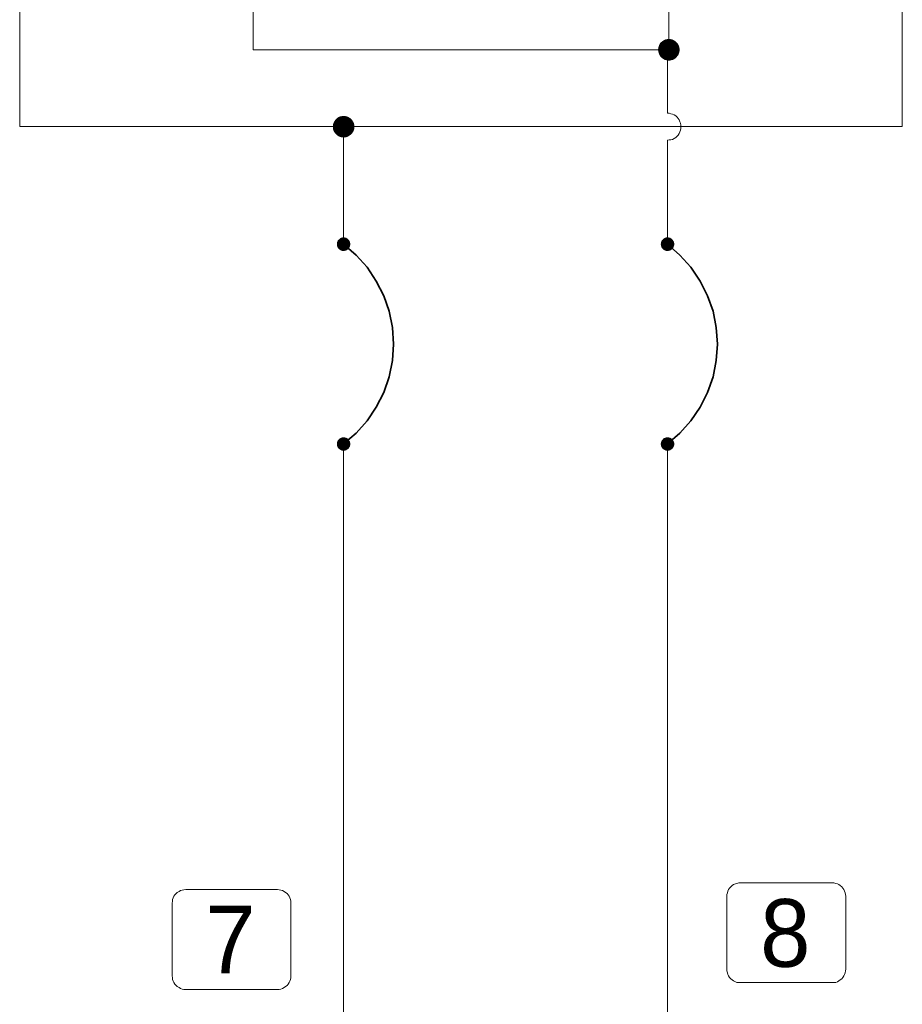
# Model space of a CAD drawing. Header units: millimetres. Extents: x 0 to 203, y 0 to 47.
# Tile 162 of 196: x 141.42 to 143.99, y 37.05 to 39.91. Entities that reach past the tile are written whole.
import ezdxf

# ---------------------------------------------------------------- set-up
doc = ezdxf.new("R2010")
doc.units = ezdxf.units.MM
for name, color, linetype in [('PDF_Geomertry', 7, 'Continuous'), ('PDF_Solid Fills', 7, 'Continuous'), ('PDF_Text', 7, 'Continuous')]:
    doc.layers.add(name, color=color, linetype=linetype)
doc.styles.add('PDF Arial', font='txt')

msp = doc.modelspace()

# ---------------------------------------------------------------- hatches: boundary and pattern name
at = {"layer": 'PDF_Solid Fills', "transparency": 33554559}
for points in [[(143.306, 39.8243), (143.2754, 39.8285), (143.2763, 39.8326)], [(143.306, 39.8243), (143.2763, 39.8326), (143.2777, 39.8368)], [(143.306, 39.8243), (143.2777, 39.8368), (143.279, 39.8401)], [(143.306, 39.8243), (143.279, 39.8401), (143.281, 39.8437)], [(143.306, 39.8243), (143.281, 39.8437), (143.2838, 39.8465)], [(143.306, 39.8243), (143.2838, 39.8465), (143.2874, 39.8493)], [(143.306, 39.8243), (143.2874, 39.8493), (143.2907, 39.8513)], [(143.306, 39.8243), (143.2907, 39.8513), (143.2943, 39.8535)], [(143.306, 39.8243), (143.2943, 39.8535), (143.2985, 39.8549)], [(143.306, 39.8243), (143.2985, 39.8549), (143.3018, 39.8554)], [(143.306, 39.8243), (143.3018, 39.8554), (143.306, 39.8563)], [(143.306, 39.8243), (143.306, 39.8563), (143.3102, 39.8554)], [(143.306, 39.8243), (143.3102, 39.8554), (143.3143, 39.8549)], [(143.306, 39.8243), (143.3143, 39.8549), (143.3185, 39.8535)], [(143.306, 39.8243), (143.3185, 39.8535), (143.3221, 39.8513)], [(143.306, 39.8243), (143.3221, 39.8513), (143.3254, 39.8493)], [(143.306, 39.8243), (143.3254, 39.8493), (143.3282, 39.8465)], [(143.306, 39.8243), (143.3282, 39.8465), (143.331, 39.8437)], [(143.306, 39.8243), (143.331, 39.8437), (143.3338, 39.8401)], [(143.306, 39.8243), (143.3338, 39.8401), (143.3352, 39.8368)], [(143.306, 39.8243), (143.3352, 39.8368), (143.3365, 39.8326)], [(143.306, 39.8243), (143.3365, 39.8326), (143.3374, 39.8285)], [(143.306, 39.8243), (143.2749, 39.8243), (143.2754, 39.8285)], [(143.306, 39.8243), (143.2754, 39.8201), (143.2749, 39.8243)], [(143.306, 39.8243), (143.2763, 39.8165), (143.2754, 39.8201)], [(143.306, 39.8243), (143.2777, 39.8124), (143.2763, 39.8165)], [(143.306, 39.8243), (143.279, 39.809), (143.2777, 39.8124)], [(143.306, 39.8243), (143.281, 39.8054), (143.279, 39.809)], [(143.306, 39.8243), (143.2838, 39.8021), (143.281, 39.8054)], [(143.306, 39.8243), (143.2874, 39.7993), (143.2838, 39.8021)], [(143.306, 39.8243), (143.2907, 39.7971), (143.2874, 39.7993)], [(143.306, 39.8243), (143.2943, 39.7951), (143.2907, 39.7971)], [(143.306, 39.8243), (143.2985, 39.7943), (143.2943, 39.7951)], [(143.306, 39.8243), (143.3018, 39.7929), (143.2985, 39.7943)], [(143.306, 39.8243), (143.306, 39.7929), (143.3018, 39.7929)], [(143.306, 39.8243), (143.3374, 39.8285), (143.3379, 39.8243)], [(143.306, 39.8243), (143.3102, 39.7929), (143.306, 39.7929)], [(143.306, 39.8243), (143.3143, 39.7943), (143.3102, 39.7929)], [(143.306, 39.8243), (143.3185, 39.7951), (143.3143, 39.7943)], [(143.306, 39.8243), (143.3221, 39.7971), (143.3185, 39.7951)], [(143.306, 39.8243), (143.3254, 39.7993), (143.3221, 39.7971)], [(143.306, 39.8243), (143.3282, 39.8021), (143.3254, 39.7993)], [(143.306, 39.8243), (143.331, 39.8054), (143.3282, 39.8021)], [(143.306, 39.8243), (143.3338, 39.809), (143.331, 39.8054)], [(143.306, 39.8243), (143.3352, 39.8124), (143.3338, 39.809)], [(143.306, 39.8243), (143.3365, 39.8165), (143.3352, 39.8124)], [(143.306, 39.8243), (143.3374, 39.8201), (143.3365, 39.8165)], [(143.306, 39.8243), (143.3379, 39.8243), (143.3374, 39.8201)], [(142.3596, 39.6007), (142.3435, 39.6276), (142.3471, 39.6299)], [(142.3596, 39.6007), (142.3471, 39.6299), (142.3513, 39.6304)], [(142.3596, 39.6007), (142.3513, 39.6304), (142.3554, 39.6318)], [(142.3596, 39.6007), (142.3554, 39.6318), (142.3596, 39.6318)], [(142.3596, 39.6007), (142.3638, 39.6318), (142.3679, 39.6304)], [(142.3596, 39.6007), (142.3596, 39.6318), (142.3638, 39.6318)], [(142.3596, 39.6007), (142.3679, 39.6304), (142.3713, 39.6299)], [(142.3596, 39.6007), (142.3713, 39.6299), (142.3749, 39.6276)], [(142.3596, 39.6007), (142.3282, 39.6049), (142.329, 39.6082)], [(142.3596, 39.6007), (142.3282, 39.6007), (142.3282, 39.6049)], [(142.3596, 39.6007), (142.3282, 39.5965), (142.3282, 39.6007)], [(142.3596, 39.6007), (142.329, 39.5924), (142.3282, 39.5965)], [(142.3596, 39.6007), (142.329, 39.6082), (142.3304, 39.6124)], [(142.3596, 39.6007), (142.3304, 39.5882), (142.329, 39.5924)], [(142.3596, 39.6007), (142.3304, 39.6124), (142.3324, 39.616)], [(142.3596, 39.6007), (142.3324, 39.5846), (142.3304, 39.5882)], [(142.3596, 39.6007), (142.3324, 39.616), (142.3346, 39.6193)], [(142.3596, 39.6007), (142.3346, 39.5813), (142.3324, 39.5846)], [(142.3596, 39.6007), (142.3346, 39.6193), (142.3374, 39.6229)], [(142.3596, 39.6007), (142.3374, 39.5785), (142.3346, 39.5813)], [(142.3596, 39.6007), (142.3374, 39.6229), (142.3402, 39.6257)], [(142.3596, 39.6007), (142.3402, 39.5757), (142.3374, 39.5785)], [(142.3596, 39.6007), (142.3402, 39.6257), (142.3435, 39.6276)], [(142.3596, 39.6007), (142.3435, 39.5735), (142.3402, 39.5757)], [(142.3596, 39.6007), (142.3471, 39.5715), (142.3435, 39.5735)], [(142.3596, 39.6007), (142.3513, 39.5701), (142.3471, 39.5715)], [(142.3596, 39.6007), (142.3554, 39.5693), (142.3513, 39.5701)], [(142.3596, 39.6007), (142.3596, 39.5688), (142.3554, 39.5693)], [(142.3596, 39.6007), (142.3749, 39.6276), (142.3782, 39.6257)], [(142.3596, 39.6007), (142.3782, 39.6257), (142.3818, 39.6229)], [(142.3596, 39.6007), (142.3818, 39.6229), (142.3846, 39.6193)], [(142.3596, 39.6007), (142.3846, 39.6193), (142.3865, 39.616)], [(142.3596, 39.6007), (142.3865, 39.616), (142.3888, 39.6124)], [(142.3596, 39.6007), (142.3888, 39.6124), (142.3902, 39.6082)], [(142.3596, 39.6007), (142.3902, 39.6082), (142.3907, 39.6049)], [(142.3596, 39.6007), (142.3907, 39.6049), (142.3907, 39.6007)], [(142.3596, 39.6007), (142.3638, 39.5693), (142.3596, 39.5688)], [(142.3596, 39.6007), (142.3679, 39.5701), (142.3638, 39.5693)], [(142.3596, 39.6007), (142.3713, 39.5715), (142.3679, 39.5701)], [(142.3596, 39.6007), (142.3749, 39.5735), (142.3713, 39.5715)], [(142.3596, 39.6007), (142.3782, 39.5757), (142.3749, 39.5735)], [(142.3596, 39.6007), (142.3818, 39.5785), (142.3782, 39.5757)], [(142.3596, 39.6007), (142.3846, 39.5813), (142.3818, 39.5785)], [(142.3596, 39.6007), (142.3865, 39.5846), (142.3846, 39.5813)], [(142.3596, 39.6007), (142.3888, 39.5882), (142.3865, 39.5846)], [(142.3596, 39.6007), (142.3902, 39.5924), (142.3888, 39.5882)], [(142.3596, 39.6007), (142.3907, 39.5965), (142.3902, 39.5924)], [(142.3596, 39.6007), (142.3907, 39.6007), (142.3907, 39.5965)], [(142.3596, 39.2582), (142.3402, 39.2638), (142.3415, 39.266)], [(142.3596, 39.2582), (142.3402, 39.261), (142.3402, 39.2638)], [(142.3596, 39.2582), (142.3402, 39.2582), (142.3402, 39.261)], [(142.3596, 39.2582), (142.3402, 39.2563), (142.3402, 39.2582)], [(142.3596, 39.2582), (142.3402, 39.2535), (142.3402, 39.2563)], [(142.3596, 39.2582), (142.3415, 39.2513), (142.3402, 39.2535)], [(142.3596, 39.2582), (142.3415, 39.266), (142.3421, 39.2687)], [(142.3596, 39.2582), (142.3421, 39.2485), (142.3415, 39.2513)], [(142.3596, 39.2582), (142.3421, 39.2687), (142.3435, 39.2707)], [(142.3596, 39.2582), (142.3435, 39.2465), (142.3421, 39.2485)], [(142.3596, 39.2582), (142.3435, 39.2707), (142.3457, 39.2721)], [(142.3596, 39.2582), (142.3457, 39.2443), (142.3435, 39.2465)], [(142.3596, 39.2582), (142.3457, 39.2721), (142.3477, 39.2743)], [(142.3596, 39.2582), (142.3477, 39.2429), (142.3457, 39.2443)], [(142.3596, 39.2582), (142.3477, 39.2743), (142.3499, 39.2757)], [(142.3596, 39.2582), (142.3499, 39.2415), (142.3477, 39.2429)], [(142.3596, 39.2582), (142.3499, 39.2757), (142.3518, 39.2771)], [(142.3596, 39.2582), (142.3518, 39.2401), (142.3499, 39.2415)], [(142.3596, 39.2582), (142.3518, 39.2771), (142.354, 39.2776)], [(142.3596, 39.2582), (142.354, 39.2396), (142.3518, 39.2401)], [(142.3596, 39.2582), (142.354, 39.2776), (142.3568, 39.2785)], [(142.3596, 39.2582), (142.3568, 39.2388), (142.354, 39.2396)], [(142.3596, 39.2582), (142.3568, 39.2785), (142.3596, 39.2785)], [(142.3596, 39.2582), (142.3596, 39.2388), (142.3568, 39.2388)], [(142.3596, 39.2582), (142.3615, 39.2785), (142.3643, 39.2776)], [(142.3596, 39.2582), (142.3596, 39.2785), (142.3615, 39.2785)], [(142.3596, 39.2582), (142.3643, 39.2776), (142.3671, 39.2771)], [(142.3596, 39.2582), (142.3671, 39.2771), (142.3693, 39.2757)], [(142.3596, 39.2582), (142.3693, 39.2757), (142.3713, 39.2743)], [(142.3596, 39.2582), (142.3713, 39.2743), (142.3735, 39.2721)], [(142.3596, 39.2582), (142.3735, 39.2721), (142.3749, 39.2707)], [(142.3596, 39.2582), (142.3749, 39.2707), (142.3763, 39.2687)], [(142.3596, 39.2582), (142.3763, 39.2687), (142.3777, 39.266)], [(142.3596, 39.2582), (142.3777, 39.266), (142.3782, 39.2638)], [(142.3596, 39.2582), (142.3782, 39.2638), (142.379, 39.261)], [(142.3596, 39.2582), (142.379, 39.261), (142.379, 39.2582)], [(142.3596, 39.2582), (142.3615, 39.2388), (142.3596, 39.2388)], [(142.3596, 39.2582), (142.3643, 39.2396), (142.3615, 39.2388)], [(142.3596, 39.2582), (142.3671, 39.2401), (142.3643, 39.2396)], [(142.3596, 39.2582), (142.3693, 39.2415), (142.3671, 39.2401)], [(142.3596, 39.2582), (142.3713, 39.2429), (142.3693, 39.2415)], [(142.3596, 39.2582), (142.3735, 39.2443), (142.3713, 39.2429)], [(142.3596, 39.2582), (142.3749, 39.2465), (142.3735, 39.2443)], [(142.3596, 39.2582), (142.3763, 39.2485), (142.3749, 39.2465)], [(142.3596, 39.2582), (142.3777, 39.2513), (142.3763, 39.2485)], [(142.3596, 39.2582), (142.3782, 39.2535), (142.3777, 39.2513)], [(142.3596, 39.2582), (142.379, 39.2563), (142.3782, 39.2535)], [(142.3596, 39.2582), (142.379, 39.2582), (142.379, 39.2563)], [(143.3027, 39.2582), (143.2824, 39.2582), (143.2832, 39.261)], [(143.3027, 39.2582), (143.2832, 39.2563), (143.2824, 39.2582)], [(143.3027, 39.2582), (143.2832, 39.2638), (143.2846, 39.266)], [(143.3027, 39.2582), (143.2832, 39.261), (143.2832, 39.2638)], [(143.3027, 39.2582), (143.2832, 39.2535), (143.2832, 39.2563)], [(143.3027, 39.2582), (143.2846, 39.2513), (143.2832, 39.2535)], [(143.3027, 39.2582), (143.2846, 39.266), (143.2852, 39.2687)], [(143.3027, 39.2582), (143.2852, 39.2485), (143.2846, 39.2513)], [(143.3027, 39.2582), (143.2852, 39.2687), (143.2865, 39.2707)], [(143.3027, 39.2582), (143.2865, 39.2465), (143.2852, 39.2485)], [(143.3027, 39.2582), (143.2865, 39.2707), (143.2888, 39.2721)], [(143.3027, 39.2582), (143.2888, 39.2443), (143.2865, 39.2465)], [(143.3027, 39.2582), (143.2888, 39.2721), (143.2902, 39.2743)], [(143.3027, 39.2582), (143.2902, 39.2429), (143.2888, 39.2443)], [(143.3027, 39.2582), (143.2902, 39.2743), (143.2929, 39.2757)], [(143.3027, 39.2582), (143.2929, 39.2415), (143.2902, 39.2429)], [(143.3027, 39.2582), (143.2929, 39.2757), (143.2949, 39.2771)], [(143.3027, 39.2582), (143.2949, 39.2401), (143.2929, 39.2415)], [(143.3027, 39.2582), (143.2949, 39.2771), (143.2971, 39.2776)], [(143.3027, 39.2582), (143.2971, 39.2396), (143.2949, 39.2401)], [(143.3027, 39.2582), (143.2971, 39.2776), (143.2999, 39.2785)], [(143.3027, 39.2582), (143.2999, 39.2388), (143.2971, 39.2396)], [(143.3027, 39.2582), (143.2999, 39.2785), (143.3027, 39.2785)], [(143.3027, 39.2582), (143.3027, 39.2388), (143.2999, 39.2388)], [(143.3027, 39.2582), (143.3046, 39.2785), (143.3074, 39.2776)], [(143.3027, 39.2582), (143.3027, 39.2785), (143.3046, 39.2785)], [(143.3027, 39.2582), (143.3074, 39.2776), (143.3102, 39.2771)], [(143.3027, 39.2582), (143.3102, 39.2771), (143.3124, 39.2757)], [(143.3027, 39.2582), (143.3124, 39.2757), (143.3143, 39.2743)], [(143.3027, 39.2582), (143.3143, 39.2743), (143.3165, 39.2721)], [(143.3027, 39.2582), (143.3165, 39.2721), (143.3179, 39.2707)], [(143.3027, 39.2582), (143.3179, 39.2707), (143.3193, 39.2687)], [(143.3027, 39.2582), (143.3193, 39.2687), (143.3207, 39.266)], [(143.3027, 39.2582), (143.3207, 39.266), (143.3213, 39.2638)], [(143.3027, 39.2582), (143.3213, 39.2638), (143.3221, 39.261)], [(143.3027, 39.2582), (143.3221, 39.261), (143.3221, 39.2582)], [(143.3027, 39.2582), (143.3046, 39.2388), (143.3027, 39.2388)], [(143.3027, 39.2582), (143.3074, 39.2396), (143.3046, 39.2388)], [(143.3027, 39.2582), (143.3102, 39.2401), (143.3074, 39.2396)], [(143.3027, 39.2582), (143.3124, 39.2415), (143.3102, 39.2401)], [(143.3027, 39.2582), (143.3143, 39.2429), (143.3124, 39.2415)], [(143.3027, 39.2582), (143.3165, 39.2443), (143.3143, 39.2429)], [(143.3027, 39.2582), (143.3179, 39.2465), (143.3165, 39.2443)], [(143.3027, 39.2582), (143.3193, 39.2485), (143.3179, 39.2465)], [(143.3027, 39.2582), (143.3207, 39.2513), (143.3193, 39.2485)], [(143.3027, 39.2582), (143.3213, 39.2535), (143.3207, 39.2513)], [(143.3027, 39.2582), (143.3221, 39.2563), (143.3213, 39.2535)], [(143.3027, 39.2582), (143.3221, 39.2582), (143.3221, 39.2563)], [(142.3596, 38.6771), (142.3402, 38.6818), (142.3415, 38.6846)], [(142.3596, 38.6771), (142.3415, 38.6846), (142.3421, 38.6868)], [(142.3596, 38.6771), (142.3421, 38.6868), (142.3435, 38.6887)], [(142.3596, 38.6771), (142.3435, 38.6887), (142.3457, 38.691)], [(142.3596, 38.6771), (142.3457, 38.691), (142.3477, 38.6929)], [(142.3596, 38.6771), (142.3477, 38.6929), (142.3499, 38.6943)], [(142.3596, 38.6771), (142.3499, 38.6943), (142.3518, 38.6951)], [(142.3596, 38.6771), (142.3518, 38.6951), (142.354, 38.6957)], [(142.3596, 38.6771), (142.354, 38.6957), (142.3568, 38.6965)], [(142.3596, 38.6771), (142.3568, 38.6965), (142.3596, 38.6965)], [(142.3596, 38.6771), (142.3615, 38.6965), (142.3643, 38.6957)], [(142.3596, 38.6771), (142.3596, 38.6965), (142.3615, 38.6965)], [(142.3596, 38.6771), (142.3643, 38.6957), (142.3671, 38.6951)], [(142.3596, 38.6771), (142.3671, 38.6951), (142.3693, 38.6943)], [(142.3596, 38.6771), (142.3693, 38.6943), (142.3713, 38.6929)], [(142.3596, 38.6771), (142.3713, 38.6929), (142.3735, 38.691)], [(142.3596, 38.6771), (142.3735, 38.691), (142.3749, 38.6887)], [(142.3596, 38.6771), (142.3749, 38.6887), (142.3763, 38.6868)], [(142.3596, 38.6771), (142.3763, 38.6868), (142.3777, 38.6846)], [(142.3596, 38.6771), (142.3777, 38.6846), (142.3782, 38.6818)], [(143.3027, 38.6771), (143.2832, 38.6818), (143.2846, 38.6846)], [(143.3027, 38.6771), (143.2846, 38.6846), (143.2852, 38.6868)], [(143.3027, 38.6771), (143.2852, 38.6868), (143.2865, 38.6887)], [(143.3027, 38.6771), (143.2865, 38.6887), (143.2888, 38.691)], [(143.3027, 38.6771), (143.2888, 38.691), (143.2902, 38.6929)], [(143.3027, 38.6771), (143.2902, 38.6929), (143.2929, 38.6943)], [(143.3027, 38.6771), (143.2929, 38.6943), (143.2949, 38.6951)], [(143.3027, 38.6771), (143.2949, 38.6951), (143.2971, 38.6957)], [(143.3027, 38.6771), (143.2971, 38.6957), (143.2999, 38.6965)], [(143.3027, 38.6771), (143.2999, 38.6965), (143.3027, 38.6965)], [(143.3027, 38.6771), (143.3046, 38.6965), (143.3074, 38.6957)], [(143.3027, 38.6771), (143.3027, 38.6965), (143.3046, 38.6965)], [(143.3027, 38.6771), (143.3074, 38.6957), (143.3102, 38.6951)], [(143.3027, 38.6771), (143.3102, 38.6951), (143.3124, 38.6943)], [(143.3027, 38.6771), (143.3124, 38.6943), (143.3143, 38.6929)], [(143.3027, 38.6771), (143.3143, 38.6929), (143.3165, 38.691)], [(143.3027, 38.6771), (143.3165, 38.691), (143.3179, 38.6887)], [(143.3027, 38.6771), (143.3179, 38.6887), (143.3193, 38.6868)], [(143.3027, 38.6771), (143.3193, 38.6868), (143.3207, 38.6846)], [(143.3027, 38.6771), (143.3207, 38.6846), (143.3213, 38.6818)], [(142.3596, 38.6771), (142.3402, 38.6799), (142.3402, 38.6818)], [(142.3596, 38.6771), (142.3402, 38.6771), (142.3402, 38.6799)], [(142.3596, 38.6771), (142.3402, 38.6743), (142.3402, 38.6771)], [(142.3596, 38.6771), (142.3402, 38.6721), (142.3402, 38.6743)], [(142.3596, 38.6771), (142.3415, 38.6693), (142.3402, 38.6721)], [(142.3596, 38.6771), (142.3421, 38.6674), (142.3415, 38.6693)], [(142.3596, 38.6771), (142.3435, 38.6651), (142.3421, 38.6674)], [(142.3596, 38.6771), (142.3457, 38.6632), (142.3435, 38.6651)], [(142.3596, 38.6771), (142.3477, 38.6618), (142.3457, 38.6632)], [(142.3596, 38.6771), (142.3499, 38.6604), (142.3477, 38.6618)], [(142.3596, 38.6771), (142.3518, 38.659), (142.3499, 38.6604)], [(142.3596, 38.6771), (142.354, 38.6582), (142.3518, 38.659)], [(142.3596, 38.6771), (142.3568, 38.6576), (142.354, 38.6582)], [(142.3596, 38.6771), (142.3596, 38.6576), (142.3568, 38.6576)], [(142.3596, 38.6771), (142.3782, 38.6818), (142.379, 38.6799)], [(142.3596, 38.6771), (142.379, 38.6799), (142.379, 38.6771)], [(142.3596, 38.6771), (142.3615, 38.6576), (142.3596, 38.6576)], [(142.3596, 38.6771), (142.3643, 38.6582), (142.3615, 38.6576)], [(142.3596, 38.6771), (142.3671, 38.659), (142.3643, 38.6582)], [(142.3596, 38.6771), (142.3693, 38.6604), (142.3671, 38.659)], [(142.3596, 38.6771), (142.3713, 38.6618), (142.3693, 38.6604)], [(142.3596, 38.6771), (142.3735, 38.6632), (142.3713, 38.6618)], [(142.3596, 38.6771), (142.3749, 38.6651), (142.3735, 38.6632)], [(142.3596, 38.6771), (142.3763, 38.6674), (142.3749, 38.6651)], [(142.3596, 38.6771), (142.3777, 38.6693), (142.3763, 38.6674)], [(142.3596, 38.6771), (142.3782, 38.6721), (142.3777, 38.6693)], [(142.3596, 38.6771), (142.379, 38.6743), (142.3782, 38.6721)], [(142.3596, 38.6771), (142.379, 38.6771), (142.379, 38.6743)], [(143.3027, 38.6771), (143.2824, 38.6771), (143.2832, 38.6799)], [(143.3027, 38.6771), (143.2832, 38.6743), (143.2824, 38.6771)], [(143.3027, 38.6771), (143.2832, 38.6799), (143.2832, 38.6818)], [(143.3027, 38.6771), (143.2832, 38.6721), (143.2832, 38.6743)], [(143.3027, 38.6771), (143.2846, 38.6693), (143.2832, 38.6721)], [(143.3027, 38.6771), (143.2852, 38.6674), (143.2846, 38.6693)], [(143.3027, 38.6771), (143.2865, 38.6651), (143.2852, 38.6674)], [(143.3027, 38.6771), (143.2888, 38.6632), (143.2865, 38.6651)], [(143.3027, 38.6771), (143.2902, 38.6618), (143.2888, 38.6632)], [(143.3027, 38.6771), (143.2929, 38.6604), (143.2902, 38.6618)], [(143.3027, 38.6771), (143.2949, 38.659), (143.2929, 38.6604)], [(143.3027, 38.6771), (143.2971, 38.6582), (143.2949, 38.659)], [(143.3027, 38.6771), (143.2999, 38.6576), (143.2971, 38.6582)], [(143.3027, 38.6771), (143.3027, 38.6576), (143.2999, 38.6576)], [(143.3027, 38.6771), (143.3213, 38.6818), (143.3221, 38.6799)], [(143.3027, 38.6771), (143.3221, 38.6799), (143.3221, 38.6771)], [(143.3027, 38.6771), (143.3046, 38.6576), (143.3027, 38.6576)], [(143.3027, 38.6771), (143.3074, 38.6582), (143.3046, 38.6576)], [(143.3027, 38.6771), (143.3102, 38.659), (143.3074, 38.6582)], [(143.3027, 38.6771), (143.3124, 38.6604), (143.3102, 38.659)], [(143.3027, 38.6771), (143.3143, 38.6618), (143.3124, 38.6604)], [(143.3027, 38.6771), (143.3165, 38.6632), (143.3143, 38.6618)], [(143.3027, 38.6771), (143.3179, 38.6651), (143.3165, 38.6632)], [(143.3027, 38.6771), (143.3193, 38.6674), (143.3179, 38.6651)], [(143.3027, 38.6771), (143.3207, 38.6693), (143.3193, 38.6674)], [(143.3027, 38.6771), (143.3213, 38.6721), (143.3207, 38.6693)], [(143.3027, 38.6771), (143.3221, 38.6743), (143.3213, 38.6721)], [(143.3027, 38.6771), (143.3221, 38.6771), (143.3221, 38.6743)]]:
    msp.add_hatch(color=256, dxfattribs=at).paths.add_polyline_path(points)

# ---------------------------------------------------------------- linework, layer by layer
at = {"layer": 'PDF_Geomertry', "lineweight": 15}
for points in [[(143.986, 40.1388), (143.986, 40.0604), (143.986, 39.6007), (142.3596, 39.6007), (141.4165, 39.6007), (141.4165, 40.084), (141.4165, 40.1624)], [(143.306, 40.1429), (143.306, 40.0637), (143.306, 39.8243), (142.0963, 39.8243), (142.0963, 40.0757), (142.0963, 40.1549)], [(143.3027, 39.6396), (143.3027, 39.8243), (143.306, 39.8243)], [(143.3027, 39.2582), (143.3027, 39.561), (143.3074, 39.5618), (143.3124, 39.5624), (143.3171, 39.5637), (143.3221, 39.5665), (143.3263, 39.5693), (143.3304, 39.5729), (143.3338, 39.5763), (143.3365, 39.5804), (143.3388, 39.5854), (143.3402, 39.5901), (143.3415, 39.5951), (143.3415, 39.6007), (143.3415, 39.6054), (143.3402, 39.6104), (143.3388, 39.6151), (143.3365, 39.6201), (143.3338, 39.6243), (143.3304, 39.6285), (143.3263, 39.6318), (143.3221, 39.6346), (143.3171, 39.6368), (143.3124, 39.6382), (143.3074, 39.6396), (143.3027, 39.6396), (143.3074, 39.6396), (143.3124, 39.6382), (143.3171, 39.6368), (143.3221, 39.6346), (143.3263, 39.6318), (143.3304, 39.6285), (143.3338, 39.6243), (143.3365, 39.6201), (143.3388, 39.6151), (143.3402, 39.6104), (143.3415, 39.6054), (143.3415, 39.6007), (143.3415, 39.5951), (143.3402, 39.5901), (143.3388, 39.5854), (143.3365, 39.5804), (143.3338, 39.5763), (143.3304, 39.5729), (143.3263, 39.5693), (143.3221, 39.5665), (143.3171, 39.5637), (143.3124, 39.5624), (143.3074, 39.5618), (143.3027, 39.561)], [(142.3596, 39.2582), (142.3596, 39.6007)], [(142.3596, 36.4888), (142.3596, 38.6771)], [(143.3027, 36.4804), (143.3027, 38.6771)]]:
    msp.add_lwpolyline(points, dxfattribs=at)
at = {"layer": 'PDF_Geomertry', "lineweight": 0}
for points in [[(143.2907, 39.8243), (143.2907, 39.8221), (143.2915, 39.8201), (143.2915, 39.8188), (143.2929, 39.8165), (143.2935, 39.8146), (143.2949, 39.8132), (143.2971, 39.8118), (143.2985, 39.811), (143.3004, 39.8096), (143.3027, 39.809), (143.304, 39.809), (143.306, 39.809), (143.3082, 39.809), (143.3102, 39.809), (143.3124, 39.8096), (143.3143, 39.811), (143.3157, 39.8118), (143.3171, 39.8132), (143.3185, 39.8146), (143.3199, 39.8165), (143.3207, 39.8188), (143.3213, 39.8201), (143.3221, 39.8221), (143.3221, 39.8243), (143.3221, 39.8263), (143.3213, 39.8285), (143.3207, 39.8304), (143.3199, 39.8326), (143.3185, 39.834), (143.3171, 39.8354), (143.3157, 39.8368), (143.3143, 39.8382), (143.3124, 39.8388), (143.3102, 39.8396), (143.3082, 39.8401), (143.306, 39.8401), (143.304, 39.8401), (143.3027, 39.8396), (143.3004, 39.8388), (143.2985, 39.8382), (143.2971, 39.8368), (143.2949, 39.8354), (143.2935, 39.834), (143.2929, 39.8326), (143.2915, 39.8304), (143.2915, 39.8285), (143.2907, 39.8263), (143.2907, 39.8243)], [(142.3435, 39.6007), (142.3435, 39.5985), (142.3443, 39.5965), (142.3449, 39.5943), (142.3457, 39.5924), (142.3471, 39.591), (142.3485, 39.5896), (142.3499, 39.5882), (142.3513, 39.5868), (142.3532, 39.586), (142.3554, 39.5854), (142.3574, 39.5846), (142.3596, 39.5846), (142.3615, 39.5846), (142.3638, 39.5854), (142.3652, 39.586), (142.3671, 39.5868), (142.3693, 39.5882), (142.3707, 39.5896), (142.3721, 39.591), (142.3727, 39.5924), (142.374, 39.5943), (142.3749, 39.5965), (142.3749, 39.5985), (142.3749, 39.6007), (142.3749, 39.6026), (142.3749, 39.6049), (142.374, 39.6063), (142.3727, 39.6082), (142.3721, 39.6104), (142.3707, 39.6118), (142.3693, 39.6132), (142.3671, 39.6138), (142.3652, 39.6151), (142.3638, 39.616), (142.3615, 39.616), (142.3596, 39.616), (142.3574, 39.616), (142.3554, 39.616), (142.3532, 39.6151), (142.3513, 39.6138), (142.3499, 39.6132), (142.3485, 39.6118), (142.3471, 39.6104), (142.3457, 39.6082), (142.3449, 39.6063), (142.3443, 39.6049), (142.3435, 39.6026), (142.3435, 39.6007)], [(142.3499, 39.2582), (142.3499, 39.2576), (142.3499, 39.2563), (142.3504, 39.2549), (142.3513, 39.2535), (142.3518, 39.2526), (142.3527, 39.2513), (142.3532, 39.2507), (142.3546, 39.2499), (142.3554, 39.2493), (142.3568, 39.2493), (142.3582, 39.2485), (142.3596, 39.2485), (142.361, 39.2485), (142.3615, 39.2493), (142.3629, 39.2493), (142.3643, 39.2499), (142.3652, 39.2507), (142.3665, 39.2513), (142.3671, 39.2526), (142.3679, 39.2535), (142.3685, 39.2549), (142.3685, 39.2563), (142.3693, 39.2576), (142.3693, 39.2582), (142.3693, 39.2596), (142.3685, 39.261), (142.3685, 39.2624), (142.3679, 39.2638), (142.3671, 39.2646), (142.3665, 39.2651), (142.3652, 39.2665), (142.3643, 39.2674), (142.3629, 39.2679), (142.3615, 39.2679), (142.361, 39.2687), (142.3596, 39.2687), (142.3582, 39.2687), (142.3568, 39.2679), (142.3554, 39.2679), (142.3546, 39.2674), (142.3532, 39.2665), (142.3527, 39.2651), (142.3518, 39.2646), (142.3513, 39.2638), (142.3504, 39.2624), (142.3499, 39.261), (142.3499, 39.2596), (142.3499, 39.2582)], [(143.2929, 39.2582), (143.2929, 39.2576), (143.2929, 39.2563), (143.2935, 39.2549), (143.2935, 39.2535), (143.2943, 39.2526), (143.2957, 39.2513), (143.2963, 39.2507), (143.2977, 39.2499), (143.2985, 39.2493), (143.2999, 39.2493), (143.3013, 39.2485), (143.3027, 39.2485), (143.304, 39.2485), (143.3046, 39.2493), (143.306, 39.2493), (143.3074, 39.2499), (143.3082, 39.2507), (143.3096, 39.2513), (143.3102, 39.2526), (143.311, 39.2535), (143.3115, 39.2549), (143.3115, 39.2563), (143.3124, 39.2576), (143.3124, 39.2582), (143.3124, 39.2596), (143.3115, 39.261), (143.3115, 39.2624), (143.311, 39.2638), (143.3102, 39.2646), (143.3096, 39.2651), (143.3082, 39.2665), (143.3074, 39.2674), (143.306, 39.2679), (143.3046, 39.2679), (143.304, 39.2687), (143.3027, 39.2687), (143.3013, 39.2687), (143.2999, 39.2679), (143.2985, 39.2679), (143.2977, 39.2674), (143.2963, 39.2665), (143.2957, 39.2651), (143.2943, 39.2646), (143.2935, 39.2638), (143.2935, 39.2624), (143.2929, 39.261), (143.2929, 39.2596), (143.2929, 39.2582)], [(142.3499, 38.6771), (142.3499, 38.6757), (142.3499, 38.6743), (142.3504, 38.6735), (142.3513, 38.6721), (142.3518, 38.6707), (142.3527, 38.6701), (142.3532, 38.6693), (142.3546, 38.6688), (142.3554, 38.6679), (142.3568, 38.6674), (142.3582, 38.6674), (142.3596, 38.6674), (142.361, 38.6674), (142.3615, 38.6674), (142.3629, 38.6679), (142.3643, 38.6688), (142.3652, 38.6693), (142.3665, 38.6701), (142.3671, 38.6707), (142.3679, 38.6721), (142.3685, 38.6735), (142.3685, 38.6743), (142.3693, 38.6757), (142.3693, 38.6771), (142.3693, 38.6785), (142.3685, 38.6799), (142.3685, 38.6813), (142.3679, 38.6818), (142.3671, 38.6832), (142.3665, 38.684), (142.3652, 38.6846), (142.3643, 38.6854), (142.3629, 38.686), (142.3615, 38.6868), (142.361, 38.6868), (142.3596, 38.6868), (142.3582, 38.6868), (142.3568, 38.6868), (142.3554, 38.686), (142.3546, 38.6854), (142.3532, 38.6846), (142.3527, 38.684), (142.3518, 38.6832), (142.3513, 38.6818), (142.3504, 38.6813), (142.3499, 38.6799), (142.3499, 38.6785), (142.3499, 38.6771)], [(143.2929, 38.6771), (143.2929, 38.6757), (143.2929, 38.6743), (143.2935, 38.6735), (143.2935, 38.6721), (143.2943, 38.6707), (143.2957, 38.6701), (143.2963, 38.6693), (143.2977, 38.6688), (143.2985, 38.6679), (143.2999, 38.6674), (143.3013, 38.6674), (143.3027, 38.6674), (143.304, 38.6674), (143.3046, 38.6674), (143.306, 38.6679), (143.3074, 38.6688), (143.3082, 38.6693), (143.3096, 38.6701), (143.3102, 38.6707), (143.311, 38.6721), (143.3115, 38.6735), (143.3115, 38.6743), (143.3124, 38.6757), (143.3124, 38.6771), (143.3124, 38.6785), (143.3115, 38.6799), (143.3115, 38.6813), (143.311, 38.6818), (143.3102, 38.6832), (143.3096, 38.684), (143.3082, 38.6846), (143.3074, 38.6854), (143.306, 38.686), (143.3046, 38.6868), (143.304, 38.6868), (143.3027, 38.6868), (143.3013, 38.6868), (143.2999, 38.6868), (143.2985, 38.686), (143.2977, 38.6854), (143.2963, 38.6846), (143.2957, 38.684), (143.2943, 38.6832), (143.2935, 38.6818), (143.2935, 38.6813), (143.2929, 38.6799), (143.2929, 38.6785), (143.2929, 38.6771)]]:
    msp.add_lwpolyline(points, close=True, dxfattribs=at)
at = {"layer": 'PDF_Geomertry', "lineweight": 35}
for points in [[(142.3596, 38.6771), (142.3957, 38.7082), (142.4277, 38.7443), (142.4546, 38.784), (142.4763, 38.8271), (142.4921, 38.8729), (142.5018, 38.9201), (142.5046, 38.9679), (142.5018, 39.016), (142.4921, 39.0632), (142.4763, 39.1082), (142.4546, 39.1513), (142.4277, 39.1915), (142.3957, 39.2271), (142.3596, 39.2582)], [(143.3027, 38.6771), (143.3388, 38.7082), (143.3707, 38.7443), (143.3977, 38.784), (143.4193, 38.8271), (143.4352, 38.8729), (143.4443, 38.9201), (143.4477, 38.9679), (143.4443, 39.016), (143.4352, 39.0632), (143.4193, 39.1082), (143.3977, 39.1513), (143.3707, 39.1915), (143.3388, 39.2271), (143.3027, 39.2582)]]:
    msp.add_lwpolyline(points, dxfattribs=at)
at = {"layer": 'PDF_Geomertry', "lineweight": 9}
for points in [[(143.7818, 37.3999), (143.7865, 37.3999), (143.7921, 37.3985), (143.7971, 37.3971), (143.8013, 37.3951), (143.8054, 37.3924), (143.8096, 37.3888), (143.8129, 37.3846), (143.8157, 37.3804), (143.8179, 37.3757), (143.8199, 37.3707), (143.8207, 37.366), (143.8213, 37.361), (143.8213, 37.1485), (143.8207, 37.1437), (143.8199, 37.1382), (143.8179, 37.1332), (143.8157, 37.129), (143.8129, 37.1249), (143.8096, 37.1207), (143.8054, 37.1174), (143.8013, 37.1146), (143.7971, 37.1124), (143.7921, 37.1104), (143.7865, 37.1096), (143.7818, 37.1096), (143.5143, 37.1096), (143.5096, 37.1096), (143.5046, 37.1104), (143.4999, 37.1124), (143.4949, 37.1146), (143.4907, 37.1174), (143.4865, 37.1207), (143.4832, 37.1249), (143.4804, 37.129), (143.4782, 37.1332), (143.4768, 37.1382), (143.4754, 37.1437), (143.4754, 37.1485), (143.4754, 37.361), (143.4754, 37.366), (143.4768, 37.3707), (143.4782, 37.3757), (143.4804, 37.3804), (143.4832, 37.3846), (143.4865, 37.3888), (143.4907, 37.3924), (143.4949, 37.3951), (143.4999, 37.3971), (143.5046, 37.3985), (143.5096, 37.3999), (143.5143, 37.3999), (143.7818, 37.3999)], [(142.1671, 37.3804), (142.1721, 37.3799), (142.1768, 37.379), (142.1818, 37.3776), (142.1865, 37.3749), (142.1907, 37.3721), (142.1949, 37.3687), (142.1977, 37.3651), (142.2013, 37.361), (142.2032, 37.3563), (142.2046, 37.3513), (142.206, 37.3465), (142.206, 37.341), (142.206, 37.129), (142.206, 37.1235), (142.2046, 37.1187), (142.2032, 37.1138), (142.2013, 37.1096), (142.1977, 37.1049), (142.1949, 37.1013), (142.1907, 37.0979), (142.1865, 37.0951), (142.1818, 37.0929), (142.1768, 37.091), (142.1721, 37.0901), (142.1671, 37.0896), (141.8999, 37.0896), (141.8943, 37.0901), (141.8893, 37.091), (141.8846, 37.0929), (141.8804, 37.0951), (141.8754, 37.0979), (141.8721, 37.1013), (141.8685, 37.1049), (141.8657, 37.1096), (141.8638, 37.1138), (141.8615, 37.1187), (141.861, 37.1235), (141.8602, 37.129), (141.8602, 37.341), (141.861, 37.3465), (141.8615, 37.3513), (141.8638, 37.3563), (141.8657, 37.361), (141.8685, 37.3651), (141.8721, 37.3687), (141.8754, 37.3721), (141.8804, 37.3749), (141.8846, 37.3776), (141.8893, 37.379), (141.8943, 37.3799), (141.8999, 37.3804), (142.1671, 37.3804)]]:
    msp.add_lwpolyline(points, close=True, dxfattribs=at)

# ---------------------------------------------------------------- texts
at = {"layer": 'PDF_Text', "char_height": 0.1969, "attachment_point": 7, "style": 'PDF Arial'}
for s, insert in [('7', (141.9568, 37.1368)), ('8', (143.5721, 37.1529))]:
    msp.add_mtext(s, dxfattribs=dict(at, insert=insert))

doc.saveas('drawing.dxf')
